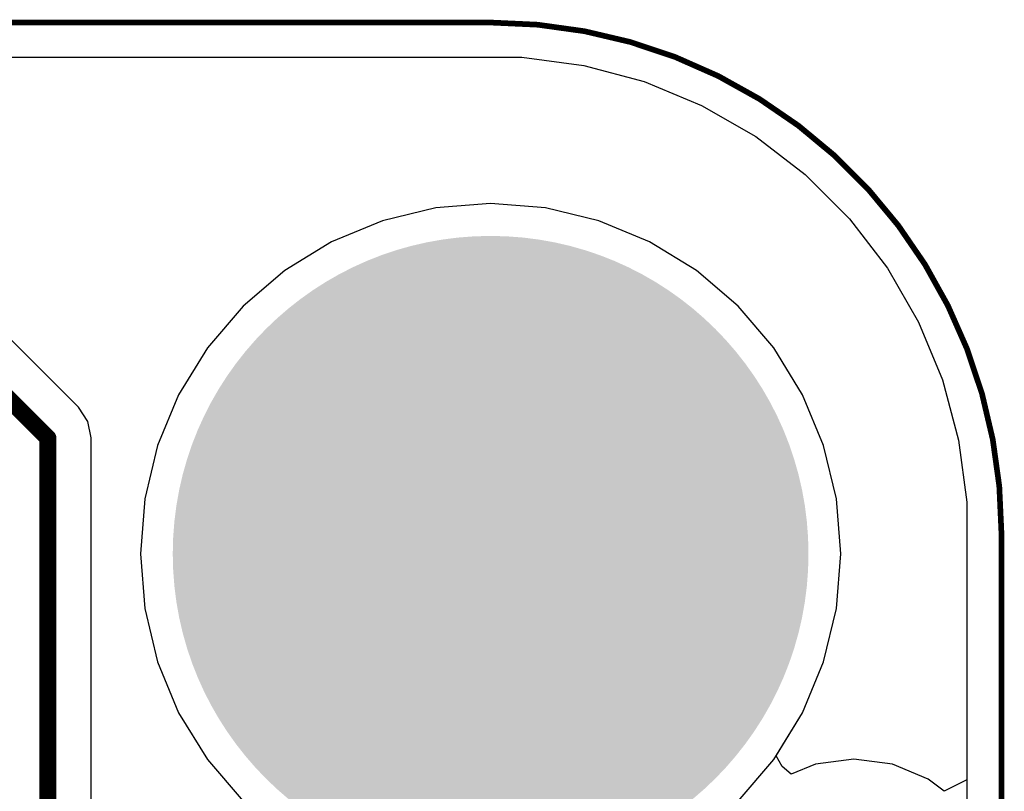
# Model space of a CAD drawing. Header units: inches. Extents: x 0 to 41, y 0 to 25.4.
# Tile 11 of 11: x 32.4 to 41, y 18.6 to 25.4. Entities that reach past the tile are written whole.
import ezdxf

# ---------------------------------------------------------------- set-up
doc = ezdxf.new("R2010")
doc.units = ezdxf.units.IN
for name, color, linetype in [('Board', 56, 'Continuous'), ('BOTTOM', 5, 'Continuous'), ('Bottom Solder', 6, 'Continuous'), ('Pad Holes', 156, 'Continuous'), ('TOP', 1, 'Continuous'), ('Top Solder', 216, 'Continuous')]:
    doc.layers.add(name, color=color, linetype=linetype)

msp = doc.modelspace()

# ---------------------------------------------------------------- hatches: boundary and pattern name
at = {"layer": 'BOTTOM'}
h = msp.add_hatch(color=5, dxfattribs=at)
edge = h.paths.add_edge_path()
edge.add_arc((36.5, 20.68), 1.5, 0, 360)
at = {"layer": 'Bottom Solder'}
h = msp.add_hatch(color=6, dxfattribs=at)
edge = h.paths.add_edge_path()
edge.add_arc((36.5, 20.68), 2.8, 0, 360)
at = {"layer": 'Pad Holes'}
h = msp.add_hatch(color=7, dxfattribs=at)
edge = h.paths.add_edge_path()
edge.add_arc((36.5, 20.68), 1.6, 0, 360)
at = {"layer": 'TOP'}
h = msp.add_hatch(color=1, dxfattribs=at)
edge = h.paths.add_edge_path()
edge.add_arc((36.5, 20.68), 1.5, 0, 360)
at = {"layer": 'Top Solder'}
h = msp.add_hatch(color=216, dxfattribs=at)
edge = h.paths.add_edge_path()
edge.add_arc((36.5, 20.68), 2.8, 0, 360)

# ---------------------------------------------------------------- linework, layer by layer
at = {"layer": 'Board', "const_width": 0.05}
for points in [[(4.5, 25.36), (36.5, 25.36)], [(41, 4.5), (41, 20.86)]]:
    msp.add_lwpolyline(points, dxfattribs=at)
at = {"layer": 'Board', "const_width": 0.025}
for points in [[(36.4875, 25.36, 1), (36.5125, 25.36, 1)], [(36.4875, 25.36, 1), (36.5125, 25.36, 1)], [(40.9875, 20.86, 1), (41.0125, 20.86, 1)], [(40.9875, 20.86, 1), (41.0125, 20.86, 1)]]:
    msp.add_lwpolyline(points, format="xyb", close=True, dxfattribs=at)
at = {"layer": 'Board', "const_width": 0.05}
msp.add_lwpolyline([(36.5, 25.36, -0.414214), (41, 20.86)], format="xyb", dxfattribs=at)
at = {"layer": 'BOTTOM'}
for p, q in [((25.2751, 25.0542), (36.5, 25.0542)), ((36.5, 25.0542), (36.7749, 25.0542)), ((36.7749, 25.0542), (37.32, 24.9824)), ((37.32, 24.9824), (37.8511, 24.8401)), ((37.8511, 24.8401), (38.359, 24.6297)), ((38.359, 24.6297), (38.8351, 24.3548)), ((38.8351, 24.3548), (39.2713, 24.0201)), ((39.2713, 24.0201), (39.6601, 23.6313)), ((36.0175, 23.7265), (35.5469, 23.6135)), ((36.5, 23.7645), (36.0175, 23.7265)), ((36.9826, 23.7265), (36.5, 23.7645)), ((37.4532, 23.6135), (36.9826, 23.7265)), ((35.5469, 23.6135), (35.0997, 23.4283)), ((37.9004, 23.4283), (37.4532, 23.6135)), ((39.6601, 23.6313), (39.9948, 23.1951)), ((35.0997, 23.4283), (34.687, 23.1754)), ((38.3131, 23.1754), (37.9004, 23.4283)), ((34.687, 23.1754), (34.319, 22.8611)), ((38.6811, 22.8611), (38.3131, 23.1754)), ((39.9948, 23.1951), (40.2697, 22.719)), ((34.319, 22.8611), (34.0046, 22.493)), ((38.9955, 22.493), (38.6811, 22.8611)), ((40.2697, 22.719), (40.4801, 22.2111)), ((34.0046, 22.493), (33.7517, 22.0803)), ((39.2484, 22.0803), (38.9955, 22.493)), ((40.4801, 22.2111), (40.6224, 21.68)), ((33.7517, 22.0803), (33.5665, 21.6332)), ((39.4336, 21.6332), (39.2484, 22.0803)), ((33.5665, 21.6332), (33.4535, 21.1625)), ((39.5466, 21.1625), (39.4336, 21.6332)), ((40.6224, 21.68), (40.6941, 21.1349)), ((33.4535, 21.1625), (33.4155, 20.68)), ((39.5845, 20.68), (39.5466, 21.1625)), ((40.6941, 21.1349), (40.6941, 20.86)), ((40.6941, 20.86), (40.6941, 4.5)), ((33.4155, 20.68), (33.4535, 20.1975)), ((39.5466, 20.1975), (39.5845, 20.68)), ((33.4535, 20.1975), (33.5665, 19.7268)), ((39.4336, 19.7268), (39.5466, 20.1975)), ((33.5665, 19.7268), (33.7517, 19.2797)), ((39.2484, 19.2797), (39.4336, 19.7268)), ((33.7517, 19.2797), (34.0046, 18.867)), ((38.9955, 18.867), (39.2484, 19.2797)), ((34.0046, 18.867), (34.319, 18.4989)), ((38.6811, 18.4989), (38.9955, 18.867))]:
    msp.add_line(p, q, dxfattribs=at)
at = {"layer": 'TOP'}
for p, q in [((25.2751, 25.0542), (36.5, 25.0542)), ((36.5, 25.0542), (36.7749, 25.0542)), ((36.7749, 25.0542), (37.32, 24.9824)), ((37.32, 24.9824), (37.8511, 24.8401)), ((37.8511, 24.8401), (38.359, 24.6297)), ((38.359, 24.6297), (38.8351, 24.3548)), ((38.8351, 24.3548), (39.2713, 24.0201)), ((39.2713, 24.0201), (39.6601, 23.6313)), ((36.0175, 23.7265), (35.5469, 23.6135)), ((36.5, 23.7645), (36.0175, 23.7265)), ((36.9826, 23.7265), (36.5, 23.7645)), ((37.4532, 23.6135), (36.9826, 23.7265)), ((32.8704, 21.9704), (31.1704, 23.6704)), ((35.5469, 23.6135), (35.0997, 23.4283)), ((37.9004, 23.4283), (37.4532, 23.6135)), ((39.6601, 23.6313), (39.9948, 23.1951)), ((35.0997, 23.4283), (34.687, 23.1754)), ((38.3131, 23.1754), (37.9004, 23.4283)), ((34.687, 23.1754), (34.319, 22.8611)), ((38.6811, 22.8611), (38.3131, 23.1754)), ((39.9948, 23.1951), (40.2697, 22.719)), ((34.319, 22.8611), (34.0046, 22.493)), ((38.9955, 22.493), (38.6811, 22.8611)), ((40.2697, 22.719), (40.4801, 22.2111)), ((34.0046, 22.493), (33.7517, 22.0803)), ((39.2484, 22.0803), (38.9955, 22.493)), ((40.4801, 22.2111), (40.6224, 21.68)), ((33.7517, 22.0803), (33.5665, 21.6332)), ((39.4336, 21.6332), (39.2484, 22.0803)), ((32.9532, 21.8463), (32.8704, 21.9704)), ((32.9823, 21.7), (32.9532, 21.8463)), ((32.9823, 18.4584), (32.9823, 21.7)), ((33.5665, 21.6332), (33.4535, 21.1625)), ((39.5466, 21.1625), (39.4336, 21.6332)), ((40.6224, 21.68), (40.6941, 21.1349)), ((33.4535, 21.1625), (33.4155, 20.68)), ((39.5845, 20.68), (39.5466, 21.1625)), ((40.6941, 21.1349), (40.6941, 20.86)), ((40.6941, 20.86), (40.6941, 18.6879)), ((33.4155, 20.68), (33.4535, 20.1975)), ((39.5466, 20.1975), (39.5845, 20.68)), ((33.4535, 20.1975), (33.5665, 19.7268)), ((39.4336, 19.7268), (39.5466, 20.1975)), ((33.5665, 19.7268), (33.7517, 19.2797)), ((39.2484, 19.2797), (39.4336, 19.7268)), ((33.7517, 19.2797), (34.0046, 18.867)), ((39.0158, 18.9002), (39.2484, 19.2797)), ((34.0046, 18.867), (34.319, 18.4989)), ((39.0676, 18.8062), (39.0158, 18.9002)), ((39.3606, 18.8265), (39.148, 18.7384)), ((39.7, 18.8712), (39.3606, 18.8265)), ((40.0394, 18.8265), (39.7, 18.8712)), ((40.3556, 18.6955), (40.0394, 18.8265)), ((39.148, 18.7384), (39.0676, 18.8062)), ((40.4941, 18.5893), (40.3556, 18.6955)), ((40.6941, 18.6879), (40.4941, 18.5893))]:
    msp.add_line(p, q, dxfattribs=at)
at = {"layer": 'TOP', "const_width": 0.15}
for points in [[(30.9, 23.4), (32.6, 21.7)], [(32.6, 18.3), (32.6, 21.7)]]:
    msp.add_lwpolyline(points, dxfattribs=at)
at = {"layer": 'TOP', "const_width": 0.075}
msp.add_lwpolyline([(32.5625, 21.7, 1), (32.6375, 21.7, 1)], format="xyb", close=True, dxfattribs=at)
msp.add_lwpolyline([(32.5625, 21.7, 1), (32.6375, 21.7, 1)], format="xyb", close=True, dxfattribs=at)

doc.saveas('drawing.dxf')
